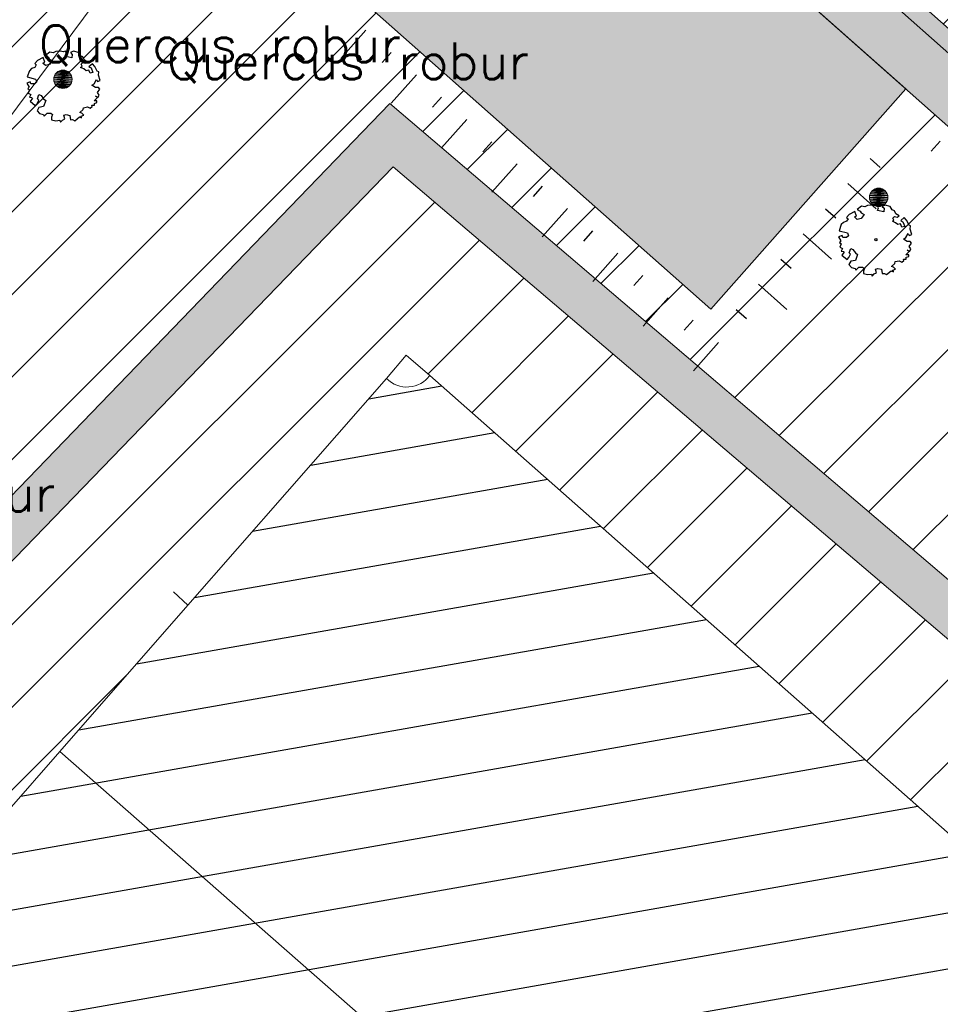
# Model space of a CAD drawing. Header units: metres. Extents: x 102852 to 106916, y 385458 to 392749.
# Tile 31 of 59: x 104841 to 104866, y 388155 to 388182. Entities that reach past the tile are written whole.
import ezdxf
from ezdxf.enums import TextEntityAlignment as Align

# ---------------------------------------------------------------- set-up
doc = ezdxf.new("R2010")
doc.units = ezdxf.units.M
for name, color, linetype, lineweight in [('0-GRAS OM SPORTVELDEN', 2, 'Continuous', 30), ('0-GRAS SPORTVELDEN', 3, 'Continuous', 30), ('0-KUNSTGRAS SPORTVELDEN', 152, 'Continuous', 30), ('0-VERHARDING', 5, 'Continuous', 30), ('B-WE-GR-BOOM-S', 90, 'Continuous', 30), ('B-WE-GW-TALUD_KRUIN-G', 70, 'Continuous', 13), ('B-WE-VH-KANTVERHARDING-G', 60, 'Continuous', 13), ('B-WE-VW-MARKERING_LANGS_STREEP_DOORGETROKKEN-G', 7, 'Continuous', 13), ('Bomen', 84, 'Continuous', 0), ('Boomsoort', 10, 'Continuous', 0)]:
    doc.layers.add(name, color=color, linetype=linetype, lineweight=lineweight)
doc.layers.add('03_INR_TALUD', color=1, linetype='Continuous')
doc.layers.add('X-XX-AL-HULPLIJN-G', color=2, linetype='Continuous', lineweight=18, plot=False)
doc.styles.add('NLCS-ISO-M200-T25', font='NLCS-ISO.ttf', dxfattribs={"height": 0.5})
doc.styles.add('Style-txt', font='txt.shx')
pattern_1 = [(45, (0, 0), (-1.122532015, 1.122532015), [])]

# ---------------------------------------------------------------- blocks, each defined once
blk = doc.blocks.new('SGR-BOOM_06_10')
at = {"linetype": 'Continuous', "flags": 128}
blk.add_lwpolyline([(2.7, 3.52), (2.53, 3.94), (2.2, 4.06), (1.94, 4.52), (1.27, 4.69), (0.86, 4.52), (1.11, 4.27), (1.06, 3.81), (0.23, 3.98), (0.35, 4.32), (0.18, 4.69), (-0.15, 4.61), (-0.49, 4.69), (-1.15, 4.65), (-1.49, 4.48), (-1.95, 4.57), (-2.54, 4.11), (-2.12, 3.9), (-1.99, 3.64), (-1.58, 3.44), (-1.99, 2.89), (-2.54, 2.77), (-2.92, 3.1), (-2.62, 3.22), (-2.87, 3.86), (-3.63, 3.43), (-4, 3.02), (-3.79, 2.85), (-4, 2.51), (-4.42, 2.35), (-4.72, 2.05), (-5.01, 1.21), (-3.88, 0.92), (-3.71, 0.54), (-4, 0.29), (-4.51, 0.29), (-4.6, 0.56), (-5.09, 0.38), (-4.76, -0.17), (-4.93, -0.38), (-4.72, -0.54), (-4.88, -1.01), (-4.53, -1.18), (-4.72, -1.55), (-4.42, -1.59), (-4.29, -1.71), (-4.62, -2.11), (-3.92, -2.68), (-3.67, -2.43), (-3.46, -1.97), (-3.63, -1.76), (-3.42, -1.17), (-3.12, -1.34), (-2.79, -1.76), (-2.5, -2.01), (-2.79, -2.81), (-3.42, -2.93), (-3.67, -3.39), (-3.33, -3.77), (-2.83, -3.9), (-2.77, -4.02), (-2.71, -4.15), (-2.33, -3.73), (-1.83, -3.73), (-1.57, -3.9), (-1.7, -4.27), (-1.7, -4.61), (-1.15, -4.74), (-0.61, -4.69), (-0.49, -4.94), (-0.23, -4.65), (0.1, -4.48), (-0.06, -4.01), (0.27, -3.9), (0.77, -4.02), (0.86, -4.61), (1.15, -4.57), (1.44, -4.74), (2.07, -4.23), (2.37, -4.36), (2.32, -4.15), (2.66, -3.98), (2.41, -3.73), (2.11, -3.64), (2.57, -3.23), (2.62, -2.98), (3.16, -2.85), (3.54, -3.06), (3.79, -2.81), (3.77, -2.63), (4.12, -2.63), (4.12, -2.39), (4.46, -2.26), (4.46, -2.05), (4.08, -2.05), (4.54, -1.59), (4.25, -1.42), (4.63, -1.55), (4.75, -1.26), (4.54, -0.92), (4.84, -0.46), (4.67, -0.25), (4.25, -0.25), (3.75, 0.08), (4.08, 0.29), (4.38, 0.84), (4.54, 0.59), (4.88, 0.71), (4.67, 1.43), (4.71, 1.89), (4.5, 1.97), (4.16, 2.64), (3.83, 3.01), (3.37, 2.6), (3.66, 2.43), (3.91, 1.8), (3.54, 1.72), (3.33, 2.14), (2.99, 2.05), (2.66, 2.31), (2.24, 2.51), (2.45, 2.68), (2.32, 2.93), (2.53, 3.18), (2.87, 3.06), (3.16, 3.23)], close=True, dxfattribs=at)
blk.add_circle((0, 0), 0.15)
at = {"style": 'NLCS-ISO-M200-T25'}
blk.add_attdef('TYPE', (0, 0), '', height=1.8, dxfattribs=at)
blk = doc.blocks.new('MPOLYGON_285')
at = {"layer": 'Bomen', "flags": 128}
for points in [[(104842.192, 388180.818), (104842.154, 388180.787), (104842.507, 388180.787)], [(104842.235, 388180.841), (104842.192, 388180.818), (104842.469, 388180.818)], [(104842.192, 388180.818), (104842.469, 388180.818), (104842.507, 388180.787)], [(104842.282, 388180.856), (104842.235, 388180.841), (104842.426, 388180.841)], [(104842.235, 388180.841), (104842.426, 388180.841), (104842.469, 388180.818)], [(104842.33, 388180.861), (104842.282, 388180.856), (104842.379, 388180.856)], [(104842.282, 388180.856), (104842.379, 388180.856), (104842.426, 388180.841)], [(104842.085, 388180.659), (104842.08, 388180.611), (104842.58, 388180.611)], [(104842.08, 388180.611), (104842.085, 388180.562), (104842.576, 388180.562)], [(104842.08, 388180.611), (104842.58, 388180.611), (104842.576, 388180.562)], [(104842.099, 388180.706), (104842.085, 388180.659), (104842.576, 388180.659)], [(104842.085, 388180.659), (104842.576, 388180.659), (104842.58, 388180.611)], [(104842.085, 388180.562), (104842.099, 388180.515), (104842.561, 388180.515)], [(104842.085, 388180.562), (104842.576, 388180.562), (104842.561, 388180.515)], [(104842.123, 388180.749), (104842.099, 388180.706), (104842.561, 388180.706)], [(104842.099, 388180.706), (104842.561, 388180.706), (104842.576, 388180.659)], [(104842.154, 388180.787), (104842.123, 388180.749), (104842.538, 388180.749)], [(104842.123, 388180.749), (104842.538, 388180.749), (104842.561, 388180.706)], [(104842.154, 388180.787), (104842.507, 388180.787), (104842.538, 388180.749)], [(104842.099, 388180.515), (104842.123, 388180.472), (104842.538, 388180.472)], [(104842.099, 388180.515), (104842.561, 388180.515), (104842.538, 388180.472)], [(104842.123, 388180.472), (104842.154, 388180.434), (104842.507, 388180.434)], [(104842.123, 388180.472), (104842.538, 388180.472), (104842.507, 388180.434)], [(104842.154, 388180.434), (104842.192, 388180.403), (104842.469, 388180.403)], [(104842.154, 388180.434), (104842.507, 388180.434), (104842.469, 388180.403)], [(104842.192, 388180.403), (104842.235, 388180.38), (104842.426, 388180.38)], [(104842.192, 388180.403), (104842.469, 388180.403), (104842.426, 388180.38)], [(104842.235, 388180.38), (104842.282, 388180.365), (104842.379, 388180.365)], [(104842.235, 388180.38), (104842.426, 388180.38), (104842.379, 388180.365)], [(104842.282, 388180.365), (104842.379, 388180.365), (104842.33, 388180.361)]]:
    blk.add_lwpolyline(points, close=True, dxfattribs=at)
at = {"layer": 'Bomen', "color": 74, "true_color": 0x55aa00, "flags": 128}
for points in [[(104842.154, 388180.787), (104842.192, 388180.818)], [(104842.192, 388180.818), (104842.235, 388180.841)], [(104842.235, 388180.841), (104842.282, 388180.856)], [(104842.282, 388180.856), (104842.33, 388180.861)], [(104842.33, 388180.861), (104842.379, 388180.856)], [(104842.379, 388180.856), (104842.426, 388180.841)], [(104842.426, 388180.841), (104842.469, 388180.818)], [(104842.469, 388180.818), (104842.507, 388180.787)], [(104842.08, 388180.611), (104842.085, 388180.659)], [(104842.085, 388180.562), (104842.08, 388180.611)], [(104842.085, 388180.659), (104842.099, 388180.706)], [(104842.099, 388180.515), (104842.085, 388180.562)], [(104842.099, 388180.706), (104842.123, 388180.749)], [(104842.123, 388180.749), (104842.154, 388180.787)], [(104842.507, 388180.787), (104842.538, 388180.749)], [(104842.538, 388180.749), (104842.561, 388180.706)], [(104842.561, 388180.706), (104842.576, 388180.659)], [(104842.576, 388180.562), (104842.561, 388180.515)], [(104842.576, 388180.659), (104842.58, 388180.611)], [(104842.58, 388180.611), (104842.576, 388180.562)], [(104842.123, 388180.472), (104842.099, 388180.515)], [(104842.154, 388180.434), (104842.123, 388180.472)], [(104842.192, 388180.403), (104842.154, 388180.434)], [(104842.235, 388180.38), (104842.192, 388180.403)], [(104842.282, 388180.365), (104842.235, 388180.38)], [(104842.33, 388180.361), (104842.282, 388180.365)], [(104842.379, 388180.365), (104842.33, 388180.361)], [(104842.426, 388180.38), (104842.379, 388180.365)], [(104842.469, 388180.403), (104842.426, 388180.38)], [(104842.507, 388180.434), (104842.469, 388180.403)], [(104842.538, 388180.472), (104842.507, 388180.434)], [(104842.561, 388180.515), (104842.538, 388180.472)]]:
    blk.add_lwpolyline(points, dxfattribs=at)
at = {"layer": 'Bomen'}
for points in [[(104842.192, 388180.818), (104842.154, 388180.787), (104842.507, 388180.787)], [(104842.235, 388180.841), (104842.192, 388180.818), (104842.469, 388180.818)], [(104842.192, 388180.818), (104842.469, 388180.818), (104842.507, 388180.787)], [(104842.282, 388180.856), (104842.235, 388180.841), (104842.426, 388180.841)], [(104842.235, 388180.841), (104842.426, 388180.841), (104842.469, 388180.818)], [(104842.33, 388180.861), (104842.282, 388180.856), (104842.379, 388180.856)], [(104842.282, 388180.856), (104842.379, 388180.856), (104842.426, 388180.841)], [(104842.085, 388180.659), (104842.08, 388180.611), (104842.58, 388180.611)], [(104842.099, 388180.706), (104842.085, 388180.659), (104842.576, 388180.659)], [(104842.085, 388180.659), (104842.576, 388180.659), (104842.58, 388180.611)], [(104842.123, 388180.749), (104842.099, 388180.706), (104842.561, 388180.706)], [(104842.099, 388180.706), (104842.561, 388180.706), (104842.576, 388180.659)], [(104842.154, 388180.787), (104842.123, 388180.749), (104842.538, 388180.749)], [(104842.123, 388180.749), (104842.538, 388180.749), (104842.561, 388180.706)], [(104842.154, 388180.787), (104842.507, 388180.787), (104842.538, 388180.749)]]:
    blk.add_solid(points, dxfattribs=at)
at = {"layer": 'Bomen', "extrusion": (0, 0, -1)}
for points in [[(-104842.08, 388180.611), (-104842.085, 388180.562), (-104842.576, 388180.562)], [(-104842.08, 388180.611), (-104842.58, 388180.611), (-104842.576, 388180.562)], [(-104842.085, 388180.562), (-104842.099, 388180.515), (-104842.561, 388180.515)], [(-104842.085, 388180.562), (-104842.576, 388180.562), (-104842.561, 388180.515)], [(-104842.099, 388180.515), (-104842.123, 388180.472), (-104842.538, 388180.472)], [(-104842.099, 388180.515), (-104842.561, 388180.515), (-104842.538, 388180.472)], [(-104842.123, 388180.472), (-104842.154, 388180.434), (-104842.507, 388180.434)], [(-104842.123, 388180.472), (-104842.538, 388180.472), (-104842.507, 388180.434)], [(-104842.154, 388180.434), (-104842.192, 388180.403), (-104842.469, 388180.403)], [(-104842.154, 388180.434), (-104842.507, 388180.434), (-104842.469, 388180.403)], [(-104842.192, 388180.403), (-104842.235, 388180.38), (-104842.426, 388180.38)], [(-104842.192, 388180.403), (-104842.469, 388180.403), (-104842.426, 388180.38)], [(-104842.235, 388180.38), (-104842.282, 388180.365), (-104842.379, 388180.365)], [(-104842.235, 388180.38), (-104842.426, 388180.38), (-104842.379, 388180.365)], [(-104842.282, 388180.365), (-104842.379, 388180.365), (-104842.33, 388180.361)]]:
    blk.add_solid(points, dxfattribs=at)
blk = doc.blocks.new('MPOLYGON_396')
at = {"layer": 'Bomen', "flags": 128}
for points in [[(104864.361, 388177.607), (104864.323, 388177.576), (104864.676, 388177.576)], [(104864.404, 388177.63), (104864.361, 388177.607), (104864.638, 388177.607)], [(104864.361, 388177.607), (104864.638, 388177.607), (104864.676, 388177.576)], [(104864.451, 388177.645), (104864.404, 388177.63), (104864.595, 388177.63)], [(104864.404, 388177.63), (104864.595, 388177.63), (104864.638, 388177.607)], [(104864.5, 388177.649), (104864.451, 388177.645), (104864.548, 388177.645)], [(104864.451, 388177.645), (104864.548, 388177.645), (104864.595, 388177.63)], [(104864.254, 388177.448), (104864.25, 388177.399), (104864.75, 388177.399)], [(104864.25, 388177.399), (104864.254, 388177.351), (104864.745, 388177.351)], [(104864.25, 388177.399), (104864.75, 388177.399), (104864.745, 388177.351)], [(104864.269, 388177.495), (104864.254, 388177.448), (104864.745, 388177.448)], [(104864.254, 388177.448), (104864.745, 388177.448), (104864.75, 388177.399)], [(104864.254, 388177.351), (104864.269, 388177.304), (104864.731, 388177.304)], [(104864.254, 388177.351), (104864.745, 388177.351), (104864.731, 388177.304)], [(104864.292, 388177.538), (104864.269, 388177.495), (104864.731, 388177.495)], [(104864.269, 388177.495), (104864.731, 388177.495), (104864.745, 388177.448)], [(104864.323, 388177.576), (104864.292, 388177.538), (104864.707, 388177.538)], [(104864.292, 388177.538), (104864.707, 388177.538), (104864.731, 388177.495)], [(104864.323, 388177.576), (104864.676, 388177.576), (104864.707, 388177.538)], [(104864.269, 388177.304), (104864.292, 388177.261), (104864.707, 388177.261)], [(104864.269, 388177.304), (104864.731, 388177.304), (104864.707, 388177.261)], [(104864.292, 388177.261), (104864.323, 388177.223), (104864.676, 388177.223)], [(104864.292, 388177.261), (104864.707, 388177.261), (104864.676, 388177.223)], [(104864.323, 388177.223), (104864.361, 388177.192), (104864.638, 388177.192)], [(104864.323, 388177.223), (104864.676, 388177.223), (104864.638, 388177.192)], [(104864.361, 388177.192), (104864.404, 388177.168), (104864.595, 388177.168)], [(104864.361, 388177.192), (104864.638, 388177.192), (104864.595, 388177.168)], [(104864.404, 388177.168), (104864.451, 388177.154), (104864.548, 388177.154)], [(104864.404, 388177.168), (104864.595, 388177.168), (104864.548, 388177.154)], [(104864.451, 388177.154), (104864.548, 388177.154), (104864.5, 388177.149)]]:
    blk.add_lwpolyline(points, close=True, dxfattribs=at)
at = {"layer": 'Bomen', "color": 74, "true_color": 0x55aa00, "flags": 128}
for points in [[(104864.323, 388177.576), (104864.361, 388177.607)], [(104864.361, 388177.607), (104864.404, 388177.63)], [(104864.404, 388177.63), (104864.451, 388177.645)], [(104864.451, 388177.645), (104864.5, 388177.649)], [(104864.5, 388177.649), (104864.548, 388177.645)], [(104864.548, 388177.645), (104864.595, 388177.63)], [(104864.595, 388177.63), (104864.638, 388177.607)], [(104864.638, 388177.607), (104864.676, 388177.576)], [(104864.25, 388177.399), (104864.254, 388177.448)], [(104864.254, 388177.351), (104864.25, 388177.399)], [(104864.254, 388177.448), (104864.269, 388177.495)], [(104864.269, 388177.304), (104864.254, 388177.351)], [(104864.269, 388177.495), (104864.292, 388177.538)], [(104864.292, 388177.538), (104864.323, 388177.576)], [(104864.676, 388177.576), (104864.707, 388177.538)], [(104864.707, 388177.538), (104864.731, 388177.495)], [(104864.731, 388177.495), (104864.745, 388177.448)], [(104864.745, 388177.351), (104864.731, 388177.304)], [(104864.745, 388177.448), (104864.75, 388177.399)], [(104864.75, 388177.399), (104864.745, 388177.351)], [(104864.292, 388177.261), (104864.269, 388177.304)], [(104864.323, 388177.223), (104864.292, 388177.261)], [(104864.361, 388177.192), (104864.323, 388177.223)], [(104864.404, 388177.168), (104864.361, 388177.192)], [(104864.451, 388177.154), (104864.404, 388177.168)], [(104864.5, 388177.149), (104864.451, 388177.154)], [(104864.548, 388177.154), (104864.5, 388177.149)], [(104864.595, 388177.168), (104864.548, 388177.154)], [(104864.638, 388177.192), (104864.595, 388177.168)], [(104864.676, 388177.223), (104864.638, 388177.192)], [(104864.707, 388177.261), (104864.676, 388177.223)], [(104864.731, 388177.304), (104864.707, 388177.261)]]:
    blk.add_lwpolyline(points, dxfattribs=at)
at = {"layer": 'Bomen'}
for points in [[(104864.361, 388177.607), (104864.323, 388177.576), (104864.676, 388177.576)], [(104864.404, 388177.63), (104864.361, 388177.607), (104864.638, 388177.607)], [(104864.361, 388177.607), (104864.638, 388177.607), (104864.676, 388177.576)], [(104864.451, 388177.645), (104864.404, 388177.63), (104864.595, 388177.63)], [(104864.404, 388177.63), (104864.595, 388177.63), (104864.638, 388177.607)], [(104864.5, 388177.649), (104864.451, 388177.645), (104864.548, 388177.645)], [(104864.451, 388177.645), (104864.548, 388177.645), (104864.595, 388177.63)], [(104864.254, 388177.448), (104864.25, 388177.399), (104864.75, 388177.399)], [(104864.269, 388177.495), (104864.254, 388177.448), (104864.745, 388177.448)], [(104864.254, 388177.448), (104864.745, 388177.448), (104864.75, 388177.399)], [(104864.292, 388177.538), (104864.269, 388177.495), (104864.731, 388177.495)], [(104864.269, 388177.495), (104864.731, 388177.495), (104864.745, 388177.448)], [(104864.323, 388177.576), (104864.292, 388177.538), (104864.707, 388177.538)], [(104864.292, 388177.538), (104864.707, 388177.538), (104864.731, 388177.495)], [(104864.323, 388177.576), (104864.676, 388177.576), (104864.707, 388177.538)]]:
    blk.add_solid(points, dxfattribs=at)
at = {"layer": 'Bomen', "extrusion": (0, 0, -1)}
for points in [[(-104864.25, 388177.399), (-104864.254, 388177.351), (-104864.745, 388177.351)], [(-104864.25, 388177.399), (-104864.75, 388177.399), (-104864.745, 388177.351)], [(-104864.254, 388177.351), (-104864.269, 388177.304), (-104864.731, 388177.304)], [(-104864.254, 388177.351), (-104864.745, 388177.351), (-104864.731, 388177.304)], [(-104864.269, 388177.304), (-104864.292, 388177.261), (-104864.707, 388177.261)], [(-104864.269, 388177.304), (-104864.731, 388177.304), (-104864.707, 388177.261)], [(-104864.292, 388177.261), (-104864.323, 388177.223), (-104864.676, 388177.223)], [(-104864.292, 388177.261), (-104864.707, 388177.261), (-104864.676, 388177.223)], [(-104864.323, 388177.223), (-104864.361, 388177.192), (-104864.638, 388177.192)], [(-104864.323, 388177.223), (-104864.676, 388177.223), (-104864.638, 388177.192)], [(-104864.361, 388177.192), (-104864.404, 388177.168), (-104864.595, 388177.168)], [(-104864.361, 388177.192), (-104864.638, 388177.192), (-104864.595, 388177.168)], [(-104864.404, 388177.168), (-104864.451, 388177.154), (-104864.548, 388177.154)], [(-104864.404, 388177.168), (-104864.595, 388177.168), (-104864.548, 388177.154)], [(-104864.451, 388177.154), (-104864.548, 388177.154), (-104864.5, 388177.149)]]:
    blk.add_solid(points, dxfattribs=at)

msp = doc.modelspace()

# ---------------------------------------------------------------- hatches: boundary and pattern name
at = {"layer": '0-GRAS OM SPORTVELDEN', "ltscale": 0.2}
h = msp.add_hatch(dxfattribs=at)
h.set_pattern_fill('ANSI31', color=256, scale=0.1, pattern_type=2)
h.set_pattern_definition(pattern_1)
h.paths.add_polyline_path([(104830.276, 388158.165), (104830.837, 388158.815), (104831.556, 388159.56), (104851.214, 388179.951), (104851.94, 388181.447), (104849.457, 388183.647), (104854.763, 388189.635), (104854.763, 388189.635), (104851.769, 388192.287), (104899.436, 388246.086), (104896.676, 388250.244), (104894.541, 388247.654), (104868.79, 388218.169), (104844.226, 388192.198), (104830.706, 388175.165), (104812.751, 388155.589), (104785.14, 388123.098), (104789.967, 388118.795), (104795.78, 388113.676), (104813.14, 388098.382), (104828.04, 388085.226), (104831.057, 388088.925), (104830.749, 388089.255), (104832.308, 388090.944), (104799.613, 388120.671), (104817.083, 388142.934), (104817.463, 388143.444), (104818.076, 388144.171)])
h.paths.add_polyline_path([(104851.477, 388193.089), (104851.851, 388192.757), (104868.497, 388211.43), (104868.123, 388211.762)], flags=16)
h = msp.add_hatch(dxfattribs=at)
h.set_pattern_fill('ANSI31', color=256, scale=0.1, pattern_type=2)
h.set_pattern_definition(pattern_1)
h.paths.add_polyline_path([(104851.94, 388181.447), (104851.214, 388179.951), (104887.975, 388148.582), (104889.02, 388149.856), (104889.183, 388149.698), (104901.649, 388138.791), (104900.565, 388137.591), (104931.466, 388109.231), (104936.47, 388115.084), (104940.757, 388119.84), (104946.753, 388126.657), (104945.639, 388127.639), (104956.194, 388139.72), (104955.286, 388140.515), (104955.286, 388140.515), (104953.929, 388141.718), (104937.747, 388123.455), (104934.1, 388119.338), (104926.901, 388125.717), (104926.902, 388125.719), (104926.187, 388124.74), (104925.068, 388125.712), (104924.877, 388125.863), (104925.655, 388126.813), (104925.659, 388126.817), (104921.376, 388130.612), (104920.488, 388129.611), (104929.661, 388121.307), (104929.325, 388120.937), (104920.157, 388129.236), (104918.723, 388127.618), (104914.233, 388131.597), (104915.708, 388133.263), (104913.074, 388135.648), (104913.41, 388136.018), (104916.04, 388133.637), (104916.885, 388134.591), (104916.885, 388134.591), (104896.944, 388152.26), (104896.156, 388151.396), (104893.933, 388153.557), (104894.667, 388154.278), (104865.241, 388180.35), (104865.241, 388180.35), (104859.936, 388174.363)])
h.paths.add_polyline_path([(104904.598, 388141.694), (104893.905, 388151.132), (104893.575, 388150.758), (104904.268, 388141.32)], flags=16)
h.paths.add_polyline_path([(104913.371, 388132.344), (104905.251, 388139.941), (104904.909, 388139.575), (104913.029, 388131.978)], flags=16)
h = msp.add_hatch(dxfattribs=at)
h.set_pattern_fill('ANSI31', color=256, scale=0.1, pattern_type=2)
h.set_pattern_definition(pattern_1)
h.paths.add_polyline_path([(104931.259, 388098.723), (104935.748, 388104.306), (104932.276, 388107.3), (104932.069, 388107.07), (104899.764, 388136.612), (104887.241, 388147.621), (104851.309, 388178.233), (104832.342, 388158.616), (104831.843, 388158.104), (104831.465, 388157.64), (104818.583, 388142.927), (104818.137, 388142.346), (104801.294, 388120.755), (104820.118, 388103.683), (104820.728, 388104.336), (104820.898, 388104.18), (104820.903, 388104.186), (104823.217, 388102.051), (104824.832, 388100.569), (104824.236, 388099.938), (104833.228, 388091.723), (104853.121, 388074.145), (104860.173, 388068.104), (104860.753, 388068.77), (104860.945, 388068.604), (104860.976, 388068.642), (104864.796, 388065.325), (104864.971, 388065.137), (104864.4, 388064.471), (104885.064, 388046.806), (104904.231, 388066.711), (104916.402, 388080.431), (104917.689, 388081.952), (104918.326, 388082.626), (104925.171, 388091.15)])
h.paths.add_polyline_path([(104806.075, 388121.001), (104806.819, 388120.336), (104845.325, 388086.549), (104884.168, 388052.437), (104884.811, 388051.88), (104885.4, 388052.565), (104890.793, 388058.687), (104894.195, 388062.567), (104901.478, 388070.823), (104905.206, 388074.986), (104913.735, 388084.735), (104921.046, 388093.028), (104924.381, 388096.816), (104930.475, 388103.675), (104930.435, 388103.69), (104929.758, 388104.285), (104891.006, 388138.374), (104852.304, 388172.559), (104851.659, 388173.104), (104851.125, 388172.472), (104845.725, 388166.308), (104842.248, 388162.329), (104835.038, 388154.084), (104822.848, 388140.165), (104815.55, 388131.844), (104812.07, 388127.846), (104806.675, 388121.69)], flags=16)
at = {"layer": '0-GRAS SPORTVELDEN'}
h = msp.add_hatch(dxfattribs=at)
h.set_pattern_fill('HATCH', color=256, scale=0.1, style=0, pattern_type=2)
h.set_pattern_definition([(10, (104869.0532, 388141.6563), (-0.260472, 1.477212), [])])
h.paths.add_polyline_path([(104812.07, 388127.846), (104806.675, 388121.69), (104806.819, 388120.336), (104845.325, 388086.549), (104884.168, 388052.437), (104885.4, 388052.565), (104890.793, 388058.687), (104894.195, 388062.567), (104901.478, 388070.823), (104905.206, 388074.986), (104913.735, 388084.735), (104921.046, 388093.028), (104924.381, 388096.816), (104930.475, 388103.675), (104929.758, 388104.285), (104891.006, 388138.374), (104852.304, 388172.559), (104851.125, 388172.472), (104845.725, 388166.308), (104842.248, 388162.329), (104835.038, 388154.084), (104822.848, 388140.165), (104815.55, 388131.844)])
at = {"layer": '0-KUNSTGRAS SPORTVELDEN'}
h = msp.add_hatch(dxfattribs=at)
h.set_pattern_fill('ANSI31', color=256, scale=0.5, style=0)
h.paths.add_polyline_path([(104898.608, 388243.643), (104856.165, 388195.741, 0.414214), (104856.463, 388190.8), (104931.31, 388124.483, 0.414214), (104936.25, 388124.781), (104978.694, 388172.683, 0.414214), (104978.395, 388177.624), (104903.548, 388243.941, 0.414214)])
at = {"layer": '0-VERHARDING', "ltscale": 0.2, "true_color": 0x939598}
h = msp.add_hatch(color=252, dxfattribs=at)
h.paths.add_polyline_path([(104984.501, 388176.222), (104951.943, 388205.07), (104933.98, 388220.986), (104902.918, 388248.508), (104902.17, 388249.171), (104853.095, 388193.784), (104851.769, 388192.287), (104932.603, 388120.665), (104934.1, 388119.338), (104982.512, 388173.976)])
edge = h.paths.add_edge_path(flags=16)
edge.add_arc((104976.074, 388175.004), 3.5, -41.5423, 48.4577, ccw=False)
edge.add_line((104978.694, 388172.683), (104936.25, 388124.781))
edge.add_arc((104933.631, 388127.102), 3.5, 228.4577, 318.4577, ccw=False)
edge.add_line((104931.31, 388124.483), (104856.463, 388190.8))
edge.add_arc((104858.784, 388193.42), 3.5, 138.4577, 228.4577, ccw=False)
edge.add_line((104856.165, 388195.741), (104898.608, 388243.643))
edge.add_arc((104901.227, 388241.322), 3.5, 48.4577, 138.4577, ccw=False)
edge.add_line((104903.548, 388243.941), (104978.395, 388177.624))
for points in [[(104865.241, 388180.35), (104859.936, 388174.363), (104849.458, 388183.648), (104854.763, 388189.636)], [(104851.214, 388179.951), (104831.556, 388159.56), (104830.837, 388158.815), (104830.276, 388158.165), (104818.076, 388144.171), (104817.463, 388143.444), (104817.083, 388142.934), (104799.613, 388120.671), (104801.294, 388120.755), (104818.137, 388142.346), (104818.583, 388142.927), (104831.465, 388157.64), (104832.342, 388158.616), (104851.309, 388178.233)], [(104851.214, 388179.951), (104831.556, 388159.56), (104830.837, 388158.815), (104830.276, 388158.165), (104818.076, 388144.171), (104817.463, 388143.444), (104817.083, 388142.934), (104799.613, 388120.671), (104801.294, 388120.755), (104818.137, 388142.346), (104818.583, 388142.927), (104831.465, 388157.64), (104832.342, 388158.616), (104851.309, 388178.233)], [(104799.613, 388120.671), (104817.083, 388142.934), (104817.463, 388143.444), (104818.076, 388144.171), (104830.276, 388158.165), (104830.837, 388158.815), (104831.556, 388159.56), (104851.214, 388179.951), (104851.309, 388178.233), (104832.342, 388158.616), (104831.465, 388157.64), (104818.583, 388142.927), (104818.137, 388142.346), (104801.294, 388120.755)], [(104931.466, 388109.231), (104900.565, 388137.591), (104900.248, 388137.861), (104894.433, 388143.106), (104888.387, 388148.233), (104887.975, 388148.582), (104851.214, 388179.951), (104851.309, 388178.233), (104887.241, 388147.621), (104899.764, 388136.612), (104932.069, 388107.07), (104931.466, 388109.231), (104891.41, 388145.669), (104888.387, 388148.233)], [(104931.466, 388109.231), (104900.565, 388137.591), (104900.248, 388137.861), (104894.433, 388143.106), (104888.387, 388148.233), (104887.975, 388148.582), (104851.214, 388179.951), (104851.309, 388178.233), (104887.241, 388147.621), (104899.764, 388136.612), (104932.069, 388107.07), (104931.466, 388109.231), (104893.537, 388142.086), (104899.764, 388136.612)], [(104932.069, 388107.07), (104899.764, 388136.612), (104887.241, 388147.621), (104851.309, 388178.233), (104851.214, 388179.951), (104887.975, 388148.582), (104888.387, 388148.233), (104894.433, 388143.106), (104900.248, 388137.861), (104900.565, 388137.591), (104931.466, 388109.231)]]:
    msp.add_hatch(color=252, dxfattribs=at).paths.add_polyline_path(points)

# ---------------------------------------------------------------- linework, layer by layer
at = {"layer": '03_INR_TALUD'}
for points in [[(104850.566, 388181.945), (104849.884, 388181.175)], [(104851.251, 388181.339), (104851.006, 388181.063)], [(104851.935, 388180.732), (104851.253, 388179.962)], [(104852.619, 388180.126), (104852.375, 388179.85)], [(104853.304, 388179.52), (104852.622, 388178.75)], [(104853.988, 388178.913), (104853.744, 388178.637)], [(104854.672, 388178.307), (104853.99, 388177.537)], [(104855.357, 388177.701), (104855.112, 388177.425)], [(104856.041, 388177.094), (104855.359, 388176.324)], [(104856.725, 388176.488), (104856.481, 388176.212)], [(104857.41, 388175.882), (104856.728, 388175.112)], [(104858.094, 388175.275), (104857.85, 388174.999)], [(104858.778, 388174.669), (104858.096, 388173.899)], [(104859.463, 388174.063), (104859.218, 388173.787)], [(104860.147, 388173.456), (104859.465, 388172.686)]]:
    msp.add_lwpolyline(points, dxfattribs=at)
at = {"layer": '03_INR_TALUD', "elevation": 26.589}
for points in [[(104866.174, 388178.932), (104865.93, 388178.657)], [(104864.268, 388178.457), (104864.544, 388178.212)], [(104863.662, 388177.772), (104864.432, 388177.09)], [(104863.056, 388177.088), (104863.332, 388176.844)], [(104862.449, 388176.404), (104863.219, 388175.722)], [(104861.843, 388175.72), (104862.119, 388175.475)], [(104861.237, 388175.035), (104862.007, 388174.353)], [(104860.63, 388174.351), (104860.906, 388174.106)]]:
    msp.add_lwpolyline(points, dxfattribs=at)
at = {"layer": 'B-WE-GW-TALUD_KRUIN-G', "flags": 128}
msp.add_lwpolyline([(104864.378, 388288.418), (104901.656, 388254.672), (104902.474, 388252.41), (104901.565, 388250.221), (104899.502, 388247.739), (104897.591, 388245.491), (104871.042, 388215.448), (104848.03, 388189.195), (104834.436, 388170.927), (104816.299, 388151.372), (104789.656, 388119.073)], dxfattribs=at)
at = {"layer": 'B-WE-VH-KANTVERHARDING-G', "elevation": 0, "flags": 128}
for points in [[(104851.769, 388192.287), (104934.1, 388119.338), (104937.747, 388123.455), (104984.501, 388176.222), (104980.385, 388179.869), (104902.17, 388249.171)], [(104865.241, 388180.35), (104859.936, 388174.363), (104849.457, 388183.647), (104854.763, 388189.635)]]:
    msp.add_lwpolyline(points, close=True, dxfattribs=at)
msp.add_lwpolyline([(104898.608, 388243.643), (104856.165, 388195.741, 0.414214), (104856.463, 388190.8), (104931.31, 388124.483, 0.414214), (104936.25, 388124.781), (104978.694, 388172.683, 0.414214), (104978.395, 388177.624), (104903.548, 388243.941, 0.414214)], format="xyb", close=True, dxfattribs=at)
at = {"layer": 'B-WE-VH-KANTVERHARDING-G', "flags": 128}
for points in [[(104831.057, 388088.925), (104830.749, 388089.255), (104832.308, 388090.944), (104799.613, 388120.671), (104817.083, 388142.934), (104817.463, 388143.444), (104818.076, 388144.171), (104830.276, 388158.165), (104830.837, 388158.815), (104831.556, 388159.56), (104851.214, 388179.951), (104887.975, 388148.582), (104894.433, 388143.106), (104900.589, 388137.554), (104931.466, 388109.231), (104936.47, 388115.084), (104940.757, 388119.84)], [(104832.342, 388158.616), (104851.309, 388178.233), (104887.241, 388147.621), (104893.66, 388142.179), (104899.764, 388136.612), (104932.069, 388107.07), (104932.276, 388107.3), (104935.748, 388104.306), (104925.171, 388091.15), (104918.326, 388082.626), (104917.689, 388081.952), (104916.402, 388080.431), (104904.231, 388066.711), (104885.064, 388046.806), (104864.4, 388064.471), (104864.971, 388065.137), (104860.753, 388068.77), (104860.173, 388068.104)]]:
    msp.add_lwpolyline(points, dxfattribs=at)
at = {"layer": 'B-WE-VW-MARKERING_LANGS_STREEP_DOORGETROKKEN-G'}
msp.add_line((104845.725, 388166.308), (104845.332, 388166.669), dxfattribs=at)
at = {"layer": 'B-WE-VW-MARKERING_LANGS_STREEP_DOORGETROKKEN-G', "flags": 128}
msp.add_lwpolyline([(104842.248, 388162.329), (104845.725, 388166.308), (104845.725, 388166.308), (104851.125, 388172.472), (104851.659, 388173.104), (104852.304, 388172.559), (104891.006, 388138.374), (104929.758, 388104.285), (104930.435, 388103.69)], dxfattribs=at)
msp.add_lwpolyline([(104846.057, 388141.861), (104854.516, 388151.553), (104842.248, 388162.329), (104835.038, 388154.084), (104831.321, 388149.936), (104826.476, 388144.316), (104822.848, 388140.165), (104815.55, 388131.844), (104812.07, 388127.846), (104806.675, 388121.69), (104806.075, 388121.001), (104806.819, 388120.336), (104845.325, 388086.549), (104884.168, 388052.437, -0.419854), (104885.4, 388052.565), (104890.793, 388058.687), (104894.195, 388062.567), (104901.478, 388070.823)], format="xyb", dxfattribs=at)
at = {"layer": 'B-WE-VW-MARKERING_LANGS_STREEP_DOORGETROKKEN-G'}
msp.add_arc((104851.678, 388173.014), 0.774, 224.4158, 324.0247, dxfattribs=at)
at = {"layer": 'X-XX-AL-HULPLIJN-G', "elevation": 0}
msp.add_lwpolyline([(104933.972, 388121.456), (104981.72, 388175.345), (104900.886, 388246.968), (104853.138, 388193.079)], close=True, dxfattribs=at)

# ---------------------------------------------------------------- block references
at = {"layer": 'B-WE-GR-BOOM-S', "xscale": 0.2, "yscale": 0.2, "zscale": 0.2, "rotation": 360}
for p in [(104842.363, 388180.433), (104864.425, 388176.247)]:
    msp.add_blockref('SGR-BOOM_06_10', p, dxfattribs=at)
at = {"layer": 'Bomen', "rotation": 360}
for name in ['MPOLYGON_285', 'MPOLYGON_396']:
    msp.add_blockref(name, (0, 0, 0.134), dxfattribs=at)

# ---------------------------------------------------------------- texts
at = {"layer": 'Boomsoort', "color": 7, "style": 'Style-txt'}
for p in [(104851.517, 388181.073, 0.134), (104854.997, 388180.611, 0.134), (104842.125, 388168.856, 0.134)]:
    msp.add_text('Quercus robur', height=1, dxfattribs=at).set_placement(p, align=Align.RIGHT)

doc.saveas('drawing.dxf')
